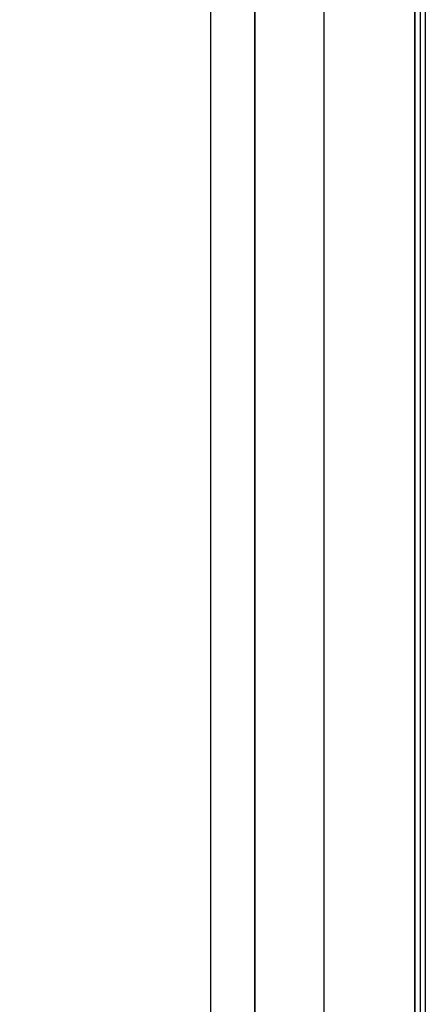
# Model space of a CAD drawing. Header units: millimetres. Extents: x -1690 to 192, y -898 to 54.
# Tile 162 of 256: x 94.63 to 98.03, y -768.9 to -760.66. Entities that reach past the tile are written whole.
import ezdxf

# ---------------------------------------------------------------- set-up
doc = ezdxf.new("R2010")
doc.units = ezdxf.units.MM
doc.header["$MEASUREMENT"] = 0
doc.layers.add('OVIDIO 186x93x72h', color=7, linetype='Continuous')

msp = doc.modelspace()

# ---------------------------------------------------------------- linework, layer by layer
at = {"layer": 'OVIDIO 186x93x72h'}
for points in [[(96.2253, -747.4187), (96.2253, -782.4189)], [(96.5957, -747.4187), (96.5957, -782.4189)], [(96.5957, -782.4189), (96.5957, -747.4187)], [(97.1739, -747.4187), (97.1739, -782.4189)], [(97.9374, -782.4189), (97.9374, -747.4187)], [(97.9374, -747.4187), (97.9374, -782.4189)], [(97.9821, -747.4187), (97.9821, -782.4189)], [(98.0268, -782.4189), (98.0268, -747.4187)]]:
    msp.add_lwpolyline(points, dxfattribs=at)
at = {"layer": 'OVIDIO 186x93x72h', "extrusion": (0.894427, 0, 0.447214)}
for points in [[(-768.7688, 574.7424), (-768.7678, 574.8279), (-768.7649, 574.9141), (-768.7601, 575.0009), (-768.7532, 575.0884), (-768.7442, 575.1764), (-768.7332, 575.2648), (-768.7199, 575.3537), (-768.7045, 575.443), (-768.6868, 575.5325), (-768.6669, 575.6222), (-768.6447, 575.712), (-768.6202, 575.8018), (-768.5933, 575.8915), (-768.564, 575.9812), (-768.5324, 576.0705), (-768.4985, 576.1596), (-768.4621, 576.2482), (-768.4233, 576.3364), (-768.3822, 576.4239), (-768.3387, 576.5107), (-768.2928, 576.5967), (-768.2446, 576.6819), (-768.194, 576.7661), (-768.1412, 576.8492), (-768.0861, 576.9311), (-768.0288, 577.0118), (-767.9693, 577.0912), (-767.9077, 577.1691), (-767.844, 577.2455), (-767.7783, 577.3203), (-767.7107, 577.3934), (-767.6411, 577.4648), (-767.5698, 577.5343), (-767.4966, 577.602), (-767.4218, 577.6677), (-767.3454, 577.7314), (-767.2675, 577.793), (-767.1882, 577.8525), (-767.1075, 577.9098), (-767.0255, 577.9649), (-766.9424, 578.0177), (-766.8582, 578.0682), (-766.7731, 578.1164), (-766.6871, 578.1623), (-766.6002, 578.2058), (-766.5127, 578.247), (-766.4246, 578.2857), (-766.3359, 578.3221), (-766.2469, 578.3561), (-766.1575, 578.3877), (-766.0679, 578.4169), (-765.9781, 578.4438), (-765.8883, 578.4683), (-765.7985, 578.4906), (-765.7088, 578.5105), (-765.6193, 578.5281), (-765.5301, 578.5436), (-765.4412, 578.5568), (-765.3527, 578.5679), (-765.2647, 578.5768), (-765.1773, 578.5837), (-765.0904, 578.5886), (-765.0042, 578.5915), (-764.9188, 578.5924), (-764.8333, 578.5915), (-764.7471, 578.5886), (-764.6603, 578.5837), (-764.5728, 578.5768), (-764.4848, 578.5679), (-764.3963, 578.5568), (-764.3074, 578.5436), (-764.2182, 578.5281), (-764.1287, 578.5105), (-764.039, 578.4906), (-763.9492, 578.4683), (-763.8594, 578.4438), (-763.7697, 578.4169), (-763.68, 578.3877), (-763.5907, 578.3561), (-763.5016, 578.3221), (-763.413, 578.2857), (-763.3248, 578.247), (-763.2373, 578.2058), (-763.1505, 578.1623), (-763.0644, 578.1164), (-762.9793, 578.0682), (-762.8951, 578.0177), (-762.812, 577.9649), (-762.7301, 577.9098), (-762.6494, 577.8525), (-762.57, 577.793), (-762.4921, 577.7314), (-762.4157, 577.6677), (-762.3409, 577.602), (-762.2678, 577.5343), (-762.1964, 577.4648), (-762.1269, 577.3934), (-762.0592, 577.3203), (-761.9935, 577.2455), (-761.9298, 577.1691), (-761.8682, 577.0912), (-761.8087, 577.0118), (-761.7514, 576.9311), (-761.6963, 576.8492), (-761.6435, 576.7661), (-761.593, 576.6819), (-761.5448, 576.5967), (-761.4989, 576.5107), (-761.4554, 576.4239), (-761.4142, 576.3364), (-761.3755, 576.2482), (-761.3391, 576.1596), (-761.3051, 576.0705), (-761.2735, 575.9812), (-761.2443, 575.8915), (-761.2174, 575.8018), (-761.1928, 575.712), (-761.1706, 575.6222), (-761.1507, 575.5325), (-761.133, 575.443), (-761.1176, 575.3537), (-761.1044, 575.2648), (-761.0933, 575.1764), (-761.0843, 575.0884), (-761.0775, 575.0009), (-761.0726, 574.9141), (-761.0697, 574.8279), (-761.0688, 574.7424)], [(-761.0688, 574.7424), (-761.0697, 574.8279), (-761.0726, 574.9141), (-761.0775, 575.0009), (-761.0843, 575.0884), (-761.0933, 575.1764), (-761.1044, 575.2648), (-761.1176, 575.3537), (-761.133, 575.443), (-761.1507, 575.5325), (-761.1706, 575.6222), (-761.1928, 575.712), (-761.2174, 575.8018), (-761.2443, 575.8915), (-761.2735, 575.9812), (-761.3051, 576.0705), (-761.3391, 576.1596), (-761.3755, 576.2482), (-761.4142, 576.3364), (-761.4554, 576.4239), (-761.4989, 576.5107), (-761.5448, 576.5967), (-761.593, 576.6819), (-761.6435, 576.7661), (-761.6963, 576.8492), (-761.7514, 576.9311), (-761.8087, 577.0118), (-761.8682, 577.0912), (-761.9298, 577.1691), (-761.9935, 577.2455), (-762.0592, 577.3203), (-762.1269, 577.3934), (-762.1964, 577.4648), (-762.2678, 577.5343), (-762.3409, 577.602), (-762.4157, 577.6677), (-762.4921, 577.7314), (-762.57, 577.793), (-762.6494, 577.8525), (-762.7301, 577.9098), (-762.812, 577.9649), (-762.8951, 578.0177), (-762.9793, 578.0682), (-763.0644, 578.1164), (-763.1505, 578.1623), (-763.2373, 578.2058), (-763.3248, 578.247), (-763.413, 578.2857), (-763.5016, 578.3221), (-763.5907, 578.3561), (-763.68, 578.3877), (-763.7697, 578.4169), (-763.8594, 578.4438), (-763.9492, 578.4683), (-764.039, 578.4906), (-764.1287, 578.5105), (-764.2182, 578.5281), (-764.3074, 578.5436), (-764.3963, 578.5568), (-764.4848, 578.5679), (-764.5728, 578.5768), (-764.6603, 578.5837), (-764.7471, 578.5886), (-764.8333, 578.5915), (-764.9188, 578.5924), (-765.0042, 578.5915), (-765.0904, 578.5886), (-765.1773, 578.5837), (-765.2647, 578.5768), (-765.3527, 578.5679), (-765.4412, 578.5568), (-765.5301, 578.5436), (-765.6193, 578.5281), (-765.7088, 578.5105), (-765.7985, 578.4906), (-765.8883, 578.4683), (-765.9781, 578.4438), (-766.0679, 578.4169), (-766.1575, 578.3877), (-766.2469, 578.3561), (-766.3359, 578.3221), (-766.4246, 578.2857), (-766.5127, 578.247), (-766.6002, 578.2058), (-766.6871, 578.1623), (-766.7731, 578.1164), (-766.8582, 578.0682), (-766.9424, 578.0177), (-767.0255, 577.9649), (-767.1075, 577.9098), (-767.1882, 577.8525), (-767.2675, 577.793), (-767.3454, 577.7314), (-767.4218, 577.6677), (-767.4966, 577.602), (-767.5698, 577.5343), (-767.6411, 577.4648), (-767.7107, 577.3934), (-767.7783, 577.3203), (-767.844, 577.2455), (-767.9077, 577.1691), (-767.9693, 577.0912), (-768.0288, 577.0118), (-768.0861, 576.9311), (-768.1412, 576.8492), (-768.194, 576.7661), (-768.2446, 576.6819), (-768.2928, 576.5967), (-768.3387, 576.5107), (-768.3822, 576.4239), (-768.4233, 576.3364), (-768.4621, 576.2482), (-768.4985, 576.1596), (-768.5324, 576.0705), (-768.564, 575.9812), (-768.5933, 575.8915), (-768.6202, 575.8018), (-768.6447, 575.712), (-768.6669, 575.6222), (-768.6868, 575.5325), (-768.7045, 575.443), (-768.7199, 575.3537), (-768.7332, 575.2648), (-768.7442, 575.1764), (-768.7532, 575.0884), (-768.7601, 575.0009), (-768.7649, 574.9141), (-768.7678, 574.8279), (-768.7688, 574.7424)], [(-768.7688, 574.7424), (-768.7678, 574.657), (-768.7649, 574.5708), (-768.7601, 574.4839), (-768.7532, 574.3965), (-768.7442, 574.3085), (-768.7332, 574.22), (-768.7199, 574.1311), (-768.7045, 574.0419), (-768.6868, 573.9524), (-768.6669, 573.8627), (-768.6447, 573.7729), (-768.6202, 573.6831), (-768.5933, 573.5933), (-768.564, 573.5037), (-768.5324, 573.4143), (-768.4985, 573.3253), (-768.4621, 573.2366), (-768.4233, 573.1485), (-768.3822, 573.061), (-768.3387, 572.9741), (-768.2928, 572.8881), (-768.2446, 572.8029), (-768.194, 572.7188), (-768.1412, 572.6357), (-768.0861, 572.5537), (-768.0288, 572.473), (-767.9693, 572.3937), (-767.9077, 572.3158), (-767.844, 572.2394), (-767.7783, 572.1646), (-767.7107, 572.0914), (-767.6411, 572.0201), (-767.5698, 571.9505), (-767.4966, 571.8828), (-767.4218, 571.8171), (-767.3454, 571.7535), (-767.2675, 571.6919), (-767.1882, 571.6324), (-767.1075, 571.5751), (-767.0255, 571.52), (-766.9424, 571.4672), (-766.8582, 571.4166), (-766.7731, 571.3684), (-766.6871, 571.3225), (-766.6002, 571.279), (-766.5127, 571.2379), (-766.4246, 571.1991), (-766.3359, 571.1627), (-766.2469, 571.1288), (-766.1575, 571.0971), (-766.0679, 571.0679), (-765.9781, 571.041), (-765.8883, 571.0165), (-765.7985, 570.9943), (-765.7088, 570.9744), (-765.6193, 570.9567), (-765.5301, 570.9413), (-765.4412, 570.928), (-765.3527, 570.917), (-765.2647, 570.908), (-765.1773, 570.9011), (-765.0904, 570.8962), (-765.0042, 570.8934), (-764.9188, 570.8924), (-764.8333, 570.8934), (-764.7471, 570.8962), (-764.6603, 570.9011), (-764.5728, 570.908), (-764.4848, 570.917), (-764.3963, 570.928), (-764.3074, 570.9413), (-764.2182, 570.9567), (-764.1287, 570.9744), (-764.039, 570.9943), (-763.9492, 571.0165), (-763.8594, 571.041), (-763.7697, 571.0679), (-763.68, 571.0971), (-763.5907, 571.1288), (-763.5016, 571.1627), (-763.413, 571.1991), (-763.3248, 571.2379), (-763.2373, 571.279), (-763.1505, 571.3225), (-763.0644, 571.3684), (-762.9793, 571.4166), (-762.8951, 571.4672), (-762.812, 571.52), (-762.7301, 571.5751), (-762.6494, 571.6324), (-762.57, 571.6919), (-762.4921, 571.7535), (-762.4157, 571.8171), (-762.3409, 571.8828), (-762.2678, 571.9505), (-762.1964, 572.0201), (-762.1269, 572.0914), (-762.0592, 572.1646), (-761.9935, 572.2394), (-761.9298, 572.3158), (-761.8682, 572.3937), (-761.8087, 572.473), (-761.7514, 572.5537), (-761.6963, 572.6357), (-761.6435, 572.7188), (-761.593, 572.8029), (-761.5448, 572.8881), (-761.4989, 572.9741), (-761.4554, 573.061), (-761.4142, 573.1485), (-761.3755, 573.2366), (-761.3391, 573.3253), (-761.3051, 573.4143), (-761.2735, 573.5037), (-761.2443, 573.5933), (-761.2174, 573.6831), (-761.1928, 573.7729), (-761.1706, 573.8627), (-761.1507, 573.9524), (-761.133, 574.0419), (-761.1176, 574.1311), (-761.1044, 574.22), (-761.0933, 574.3085), (-761.0843, 574.3965), (-761.0775, 574.4839), (-761.0726, 574.5708), (-761.0697, 574.657), (-761.0688, 574.7424)], [(-761.0688, 574.7424), (-761.0697, 574.657), (-761.0726, 574.5708), (-761.0775, 574.4839), (-761.0843, 574.3965), (-761.0933, 574.3085), (-761.1044, 574.22), (-761.1176, 574.1311), (-761.133, 574.0419), (-761.1507, 573.9524), (-761.1706, 573.8627), (-761.1928, 573.7729), (-761.2174, 573.6831), (-761.2443, 573.5933), (-761.2735, 573.5037), (-761.3051, 573.4143), (-761.3391, 573.3253), (-761.3755, 573.2366), (-761.4142, 573.1485), (-761.4554, 573.061), (-761.4989, 572.9741), (-761.5448, 572.8881), (-761.593, 572.8029), (-761.6435, 572.7188), (-761.6963, 572.6357), (-761.7514, 572.5537), (-761.8087, 572.473), (-761.8682, 572.3937), (-761.9298, 572.3158), (-761.9935, 572.2394), (-762.0592, 572.1646), (-762.1269, 572.0914), (-762.1964, 572.0201), (-762.2678, 571.9505), (-762.3409, 571.8828), (-762.4157, 571.8171), (-762.4921, 571.7535), (-762.57, 571.6919), (-762.6494, 571.6324), (-762.7301, 571.5751), (-762.812, 571.52), (-762.8951, 571.4672), (-762.9793, 571.4166), (-763.0644, 571.3684), (-763.1505, 571.3225), (-763.2373, 571.279), (-763.3248, 571.2379), (-763.413, 571.1991), (-763.5016, 571.1627), (-763.5907, 571.1288), (-763.68, 571.0971), (-763.7697, 571.0679), (-763.8594, 571.041), (-763.9492, 571.0165), (-764.039, 570.9943), (-764.1287, 570.9744), (-764.2182, 570.9567), (-764.3074, 570.9413), (-764.3963, 570.928), (-764.4848, 570.917), (-764.5728, 570.908), (-764.6603, 570.9011), (-764.7471, 570.8962), (-764.8333, 570.8934), (-764.9188, 570.8924), (-765.0042, 570.8934), (-765.0904, 570.8962), (-765.1773, 570.9011), (-765.2647, 570.908), (-765.3527, 570.917), (-765.4412, 570.928), (-765.5301, 570.9413), (-765.6193, 570.9567), (-765.7088, 570.9744), (-765.7985, 570.9943), (-765.8883, 571.0165), (-765.9781, 571.041), (-766.0679, 571.0679), (-766.1575, 571.0971), (-766.2469, 571.1288), (-766.3359, 571.1627), (-766.4246, 571.1991), (-766.5127, 571.2379), (-766.6002, 571.279), (-766.6871, 571.3225), (-766.7731, 571.3684), (-766.8582, 571.4166), (-766.9424, 571.4672), (-767.0255, 571.52), (-767.1075, 571.5751), (-767.1882, 571.6324), (-767.2675, 571.6919), (-767.3454, 571.7535), (-767.4218, 571.8171), (-767.4966, 571.8828), (-767.5698, 571.9505), (-767.6411, 572.0201), (-767.7107, 572.0914), (-767.7783, 572.1646), (-767.844, 572.2394), (-767.9077, 572.3158), (-767.9693, 572.3937), (-768.0288, 572.473), (-768.0861, 572.5537), (-768.1412, 572.6357), (-768.194, 572.7188), (-768.2446, 572.8029), (-768.2928, 572.8881), (-768.3387, 572.9741), (-768.3822, 573.061), (-768.4233, 573.1485), (-768.4621, 573.2366), (-768.4985, 573.3253), (-768.5324, 573.4143), (-768.564, 573.5037), (-768.5933, 573.5933), (-768.6202, 573.6831), (-768.6447, 573.7729), (-768.6669, 573.8627), (-768.6868, 573.9524), (-768.7045, 574.0419), (-768.7199, 574.1311), (-768.7332, 574.22), (-768.7442, 574.3085), (-768.7532, 574.3965), (-768.7601, 574.4839), (-768.7649, 574.5708), (-768.7678, 574.657), (-768.7688, 574.7424)], [(-768.7688, 574.7424), (-768.7681, 574.6732), (-768.7663, 574.6041), (-768.7632, 574.5349), (-768.7588, 574.4658), (-768.7532, 574.3968), (-768.7464, 574.3279), (-768.7383, 574.2592), (-768.729, 574.1907), (-768.7185, 574.1225), (-768.7068, 574.0544), (-768.6939, 573.9867), (-768.6798, 573.9193), (-768.6644, 573.8523), (-768.648, 573.7856), (-768.6304, 573.7194), (-768.6116, 573.6536), (-768.5917, 573.5882), (-768.5707, 573.5234), (-768.5486, 573.4591), (-768.5254, 573.3954), (-768.5012, 573.3323), (-768.476, 573.2697), (-768.4224, 573.1466), (-768.365, 573.0261), (-768.3039, 572.9085), (-768.2393, 572.794), (-768.1714, 572.6827), (-768.1076, 572.5852), (-768.0404, 572.4891), (-767.9698, 572.3943), (-767.8959, 572.3013), (-767.8186, 572.21), (-767.7381, 572.1206), (-767.6544, 572.0334), (-767.5676, 571.9485), (-767.4779, 571.866), (-767.3852, 571.7862), (-767.2897, 571.7091), (-767.1916, 571.6349), (-767.0909, 571.5637), (-766.9878, 571.4957), (-766.8825, 571.4309), (-766.7752, 571.3695), (-766.6659, 571.3117), (-766.5548, 571.2573), (-766.4422, 571.2067), (-766.3282, 571.1597), (-766.213, 571.1165), (-766.0968, 571.0771), (-765.9798, 571.0415), (-765.862, 571.0098), (-765.7439, 570.9819), (-765.6254, 570.9578), (-765.5069, 570.9376), (-765.3884, 570.9212), (-765.2702, 570.9085), (-765.1524, 570.8995), (-765.0352, 570.8942), (-764.9188, 570.8924), (-764.8023, 570.8942), (-764.6851, 570.8995), (-764.5673, 570.9085), (-764.4491, 570.9212), (-764.3307, 570.9376), (-764.2121, 570.9578), (-764.0937, 570.9819), (-763.9755, 571.0098), (-763.8578, 571.0415), (-763.7407, 571.0771), (-763.6245, 571.1165), (-763.5093, 571.1597), (-763.3953, 571.2067), (-763.2827, 571.2573), (-763.1717, 571.3117), (-763.0624, 571.3695), (-762.955, 571.4309), (-762.8497, 571.4957), (-762.7467, 571.5637), (-762.646, 571.6349), (-762.5478, 571.7091), (-762.4524, 571.7862), (-762.3597, 571.866), (-762.2699, 571.9485), (-762.1831, 572.0334), (-762.0994, 572.1206), (-762.0189, 572.21), (-761.9417, 572.3013), (-761.8677, 572.3943), (-761.7971, 572.4891), (-761.7299, 572.5852), (-761.6661, 572.6827), (-761.5982, 572.794), (-761.5336, 572.9085), (-761.4725, 573.0261), (-761.4151, 573.1466), (-761.3616, 573.2697), (-761.3363, 573.3323), (-761.3121, 573.3954), (-761.2889, 573.4591), (-761.2668, 573.5234), (-761.2458, 573.5882), (-761.226, 573.6536), (-761.2072, 573.7194), (-761.1896, 573.7856), (-761.1731, 573.8523), (-761.1578, 573.9193), (-761.1437, 573.9867), (-761.1307, 574.0544), (-761.119, 574.1225), (-761.1085, 574.1907), (-761.0992, 574.2592), (-761.0911, 574.3279), (-761.0843, 574.3968), (-761.0787, 574.4658), (-761.0744, 574.5349), (-761.0713, 574.6041), (-761.0694, 574.6732), (-761.0688, 574.7424)], [(-761.0688, 574.7424), (-761.0697, 574.657), (-761.0726, 574.5708), (-761.0775, 574.4839), (-761.0843, 574.3965), (-761.0933, 574.3085), (-761.1044, 574.22), (-761.1176, 574.1311), (-761.133, 574.0419), (-761.1507, 573.9524), (-761.1706, 573.8627), (-761.1928, 573.7729), (-761.2174, 573.6831), (-761.2443, 573.5933), (-761.2735, 573.5037), (-761.3051, 573.4143), (-761.3391, 573.3253), (-761.3755, 573.2366), (-761.4142, 573.1485), (-761.4554, 573.061), (-761.4989, 572.9741), (-761.5448, 572.8881), (-761.593, 572.8029), (-761.6435, 572.7188), (-761.6963, 572.6357), (-761.7514, 572.5537), (-761.8087, 572.473), (-761.8682, 572.3937), (-761.9298, 572.3158), (-761.9935, 572.2394), (-762.0592, 572.1646), (-762.1269, 572.0914), (-762.1964, 572.0201), (-762.2678, 571.9505), (-762.3409, 571.8828), (-762.4157, 571.8171), (-762.4921, 571.7535), (-762.57, 571.6919), (-762.6494, 571.6324), (-762.7301, 571.5751), (-762.812, 571.52), (-762.8951, 571.4672), (-762.9793, 571.4166), (-763.0644, 571.3684), (-763.1505, 571.3225), (-763.2373, 571.279), (-763.3248, 571.2379), (-763.413, 571.1991), (-763.5016, 571.1627), (-763.5907, 571.1288), (-763.68, 571.0971), (-763.7697, 571.0679), (-763.8594, 571.041), (-763.9492, 571.0165), (-764.039, 570.9943), (-764.1287, 570.9744), (-764.2182, 570.9567), (-764.3074, 570.9413), (-764.3963, 570.928), (-764.4848, 570.917), (-764.5728, 570.908), (-764.6603, 570.9011), (-764.7471, 570.8962), (-764.8333, 570.8934), (-764.9188, 570.8924), (-765.0042, 570.8934), (-765.0904, 570.8962), (-765.1773, 570.9011), (-765.2647, 570.908), (-765.3527, 570.917), (-765.4412, 570.928), (-765.5301, 570.9413), (-765.6193, 570.9567), (-765.7088, 570.9744), (-765.7985, 570.9943), (-765.8883, 571.0165), (-765.9781, 571.041), (-766.0679, 571.0679), (-766.1575, 571.0971), (-766.2469, 571.1288), (-766.3359, 571.1627), (-766.4246, 571.1991), (-766.5127, 571.2379), (-766.6002, 571.279), (-766.6871, 571.3225), (-766.7731, 571.3684), (-766.8582, 571.4166), (-766.9424, 571.4672), (-767.0255, 571.52), (-767.1075, 571.5751), (-767.1882, 571.6324), (-767.2675, 571.6919), (-767.3454, 571.7535), (-767.4218, 571.8171), (-767.4966, 571.8828), (-767.5698, 571.9505), (-767.6411, 572.0201), (-767.7107, 572.0914), (-767.7783, 572.1646), (-767.844, 572.2394), (-767.9077, 572.3158), (-767.9693, 572.3937), (-768.0288, 572.473), (-768.0861, 572.5537), (-768.1412, 572.6357), (-768.194, 572.7188), (-768.2446, 572.8029), (-768.2928, 572.8881), (-768.3387, 572.9741), (-768.3822, 573.061), (-768.4233, 573.1485), (-768.4621, 573.2366), (-768.4985, 573.3253), (-768.5324, 573.4143), (-768.564, 573.5037), (-768.5933, 573.5933), (-768.6202, 573.6831), (-768.6447, 573.7729), (-768.6669, 573.8627), (-768.6868, 573.9524), (-768.7045, 574.0419), (-768.7199, 574.1311), (-768.7332, 574.22), (-768.7442, 574.3085), (-768.7532, 574.3965), (-768.7601, 574.4839), (-768.7649, 574.5708), (-768.7678, 574.657), (-768.7688, 574.7424)], [(-768.7688, 574.7424), (-768.7678, 574.657), (-768.7649, 574.5708), (-768.7601, 574.4839), (-768.7532, 574.3965), (-768.7442, 574.3085), (-768.7332, 574.22), (-768.7199, 574.1311), (-768.7045, 574.0419), (-768.6868, 573.9524), (-768.6669, 573.8627), (-768.6447, 573.7729), (-768.6202, 573.6831), (-768.5933, 573.5933), (-768.564, 573.5037), (-768.5324, 573.4143), (-768.4985, 573.3253), (-768.4621, 573.2366), (-768.4233, 573.1485), (-768.3822, 573.061), (-768.3387, 572.9741), (-768.2928, 572.8881), (-768.2446, 572.8029), (-768.194, 572.7188), (-768.1412, 572.6357), (-768.0861, 572.5537), (-768.0288, 572.473), (-767.9693, 572.3937), (-767.9077, 572.3158), (-767.844, 572.2394), (-767.7783, 572.1646), (-767.7107, 572.0914), (-767.6411, 572.0201), (-767.5698, 571.9505), (-767.4966, 571.8828), (-767.4218, 571.8171), (-767.3454, 571.7535), (-767.2675, 571.6919), (-767.1882, 571.6324), (-767.1075, 571.5751), (-767.0255, 571.52), (-766.9424, 571.4672), (-766.8582, 571.4166), (-766.7731, 571.3684), (-766.6871, 571.3225), (-766.6002, 571.279), (-766.5127, 571.2379), (-766.4246, 571.1991), (-766.3359, 571.1627), (-766.2469, 571.1288), (-766.1575, 571.0971), (-766.0679, 571.0679), (-765.9781, 571.041), (-765.8883, 571.0165), (-765.7985, 570.9943), (-765.7088, 570.9744), (-765.6193, 570.9567), (-765.5301, 570.9413), (-765.4412, 570.928), (-765.3527, 570.917), (-765.2647, 570.908), (-765.1773, 570.9011), (-765.0904, 570.8962), (-765.0042, 570.8934), (-764.9188, 570.8924), (-764.8333, 570.8934), (-764.7471, 570.8962), (-764.6603, 570.9011), (-764.5728, 570.908), (-764.4848, 570.917), (-764.3963, 570.928), (-764.3074, 570.9413), (-764.2182, 570.9567), (-764.1287, 570.9744), (-764.039, 570.9943), (-763.9492, 571.0165), (-763.8594, 571.041), (-763.7697, 571.0679), (-763.68, 571.0971), (-763.5907, 571.1288), (-763.5016, 571.1627), (-763.413, 571.1991), (-763.3248, 571.2379), (-763.2373, 571.279), (-763.1505, 571.3225), (-763.0644, 571.3684), (-762.9793, 571.4166), (-762.8951, 571.4672), (-762.812, 571.52), (-762.7301, 571.5751), (-762.6494, 571.6324), (-762.57, 571.6919), (-762.4921, 571.7535), (-762.4157, 571.8171), (-762.3409, 571.8828), (-762.2678, 571.9505), (-762.1964, 572.0201), (-762.1269, 572.0914), (-762.0592, 572.1646), (-761.9935, 572.2394), (-761.9298, 572.3158), (-761.8682, 572.3937), (-761.8087, 572.473), (-761.7514, 572.5537), (-761.6963, 572.6357), (-761.6435, 572.7188), (-761.593, 572.8029), (-761.5448, 572.8881), (-761.4989, 572.9741), (-761.4554, 573.061), (-761.4142, 573.1485), (-761.3755, 573.2366), (-761.3391, 573.3253), (-761.3051, 573.4143), (-761.2735, 573.5037), (-761.2443, 573.5933), (-761.2174, 573.6831), (-761.1928, 573.7729), (-761.1706, 573.8627), (-761.1507, 573.9524), (-761.133, 574.0419), (-761.1176, 574.1311), (-761.1044, 574.22), (-761.0933, 574.3085), (-761.0843, 574.3965), (-761.0775, 574.4839), (-761.0726, 574.5708), (-761.0697, 574.657), (-761.0688, 574.7424)]]:
    msp.add_lwpolyline(points, dxfattribs=at)
at = {"layer": 'OVIDIO 186x93x72h', "extrusion": (0, 1, 0)}
for points in [[(-95.5492, 688.0532), (-94.2075, 687.3824)], [(-96.5957, 679.6991), (-93.8454, 685.1998)], [(-99.279, 676.5686), (-99.1922, 676.5265), (-99.104, 676.4863), (-99.0146, 676.4482), (-98.9239, 676.4121), (-98.8321, 676.3781), (-98.7392, 676.3463), (-98.6453, 676.3167), (-98.5504, 676.2894), (-98.4548, 676.2644), (-98.3583, 676.2417), (-98.2612, 676.2213), (-98.1635, 676.2034), (-98.0653, 676.1879), (-97.9667, 676.1748), (-97.8678, 676.1642), (-97.7687, 676.156), (-97.6694, 676.1503), (-97.5701, 676.1471), (-97.4709, 676.1464), (-97.3718, 676.1481), (-97.2729, 676.1522), (-97.1744, 676.1588), (-97.0762, 676.1678), (-96.9786, 676.1792), (-96.8815, 676.1929), (-96.7852, 676.2089), (-96.6895, 676.2273), (-96.5947, 676.2478), (-96.5008, 676.2706), (-96.4079, 676.2955), (-96.316, 676.3225), (-96.2253, 676.3516), (-96.1352, 676.3828), (-96.0455, 676.4163), (-95.9562, 676.4521), (-95.8674, 676.4903), (-95.7792, 676.5307), (-95.6917, 676.5734), (-95.605, 676.6184), (-95.5191, 676.6656), (-95.4342, 676.7151), (-95.3503, 676.7668), (-95.2675, 676.8207), (-95.1859, 676.8767), (-95.1056, 676.9348), (-95.0267, 676.9949), (-94.9492, 677.0571), (-94.8732, 677.1212), (-94.7988, 677.1872), (-94.726, 677.255), (-94.655, 677.3247), (-94.5857, 677.396), (-94.5183, 677.469), (-94.4528, 677.5435), (-94.3893, 677.6195), (-94.3278, 677.6969), (-94.2683, 677.7757), (-94.211, 677.8557), (-94.1557, 677.9369), (-94.1026, 678.0192), (-94.0518, 678.1025), (-94.0031, 678.1867), (-93.9566, 678.2717), (-93.9125, 678.3575)], [(-96.3498, 686.452), (-95.0081, 685.7812)], [(-97.9374, 679.2519), (-97.9153, 679.2412), (-97.8928, 679.231), (-97.8701, 679.2213), (-97.8471, 679.2122), (-97.8238, 679.2036), (-97.8002, 679.1956), (-97.7765, 679.1882), (-97.7525, 679.1813), (-97.7284, 679.1751), (-97.704, 679.1694), (-97.6796, 679.1644), (-97.655, 679.16), (-97.6303, 679.1562), (-97.6056, 679.153), (-97.5808, 679.1504), (-97.556, 679.1485), (-97.5312, 679.1471), (-97.5065, 679.1464), (-97.4817, 679.1463), (-97.4571, 679.1469), (-97.4325, 679.148), (-97.408, 679.1497), (-97.3837, 679.152), (-97.3595, 679.1549), (-97.3355, 679.1583), (-97.3117, 679.1624), (-97.2881, 679.1669), (-97.2648, 679.172), (-97.2416, 679.1777), (-97.2188, 679.1838), (-97.1962, 679.1905), (-97.1739, 679.1976), (-97.1518, 679.2053), (-97.1298, 679.2135), (-97.1078, 679.2223), (-97.0859, 679.2316), (-97.0642, 679.2416), (-97.0426, 679.2521), (-97.0211, 679.2631), (-96.9998, 679.2748), (-96.9788, 679.287), (-96.9579, 679.2997), (-96.9373, 679.313), (-96.917, 679.3269), (-96.8969, 679.3413), (-96.8772, 679.3562), (-96.8578, 679.3716), (-96.8388, 679.3876), (-96.8201, 679.404), (-96.8018, 679.4209), (-96.7839, 679.4383), (-96.7665, 679.4562), (-96.7495, 679.4744), (-96.733, 679.4931), (-96.7169, 679.5122), (-96.7013, 679.5317), (-96.6862, 679.5516), (-96.6717, 679.5718), (-96.6576, 679.5923), (-96.6442, 679.6131), (-96.6312, 679.6343), (-96.6188, 679.6556), (-96.607, 679.6773), (-96.5957, 679.6991)], [(-98.0268, 679.2966), (-97.9374, 679.2519)], [(-95.5492, 688.0532), (-94.2075, 687.3824)]]:
    msp.add_lwpolyline(points, dxfattribs=at)

doc.saveas('drawing.dxf')
